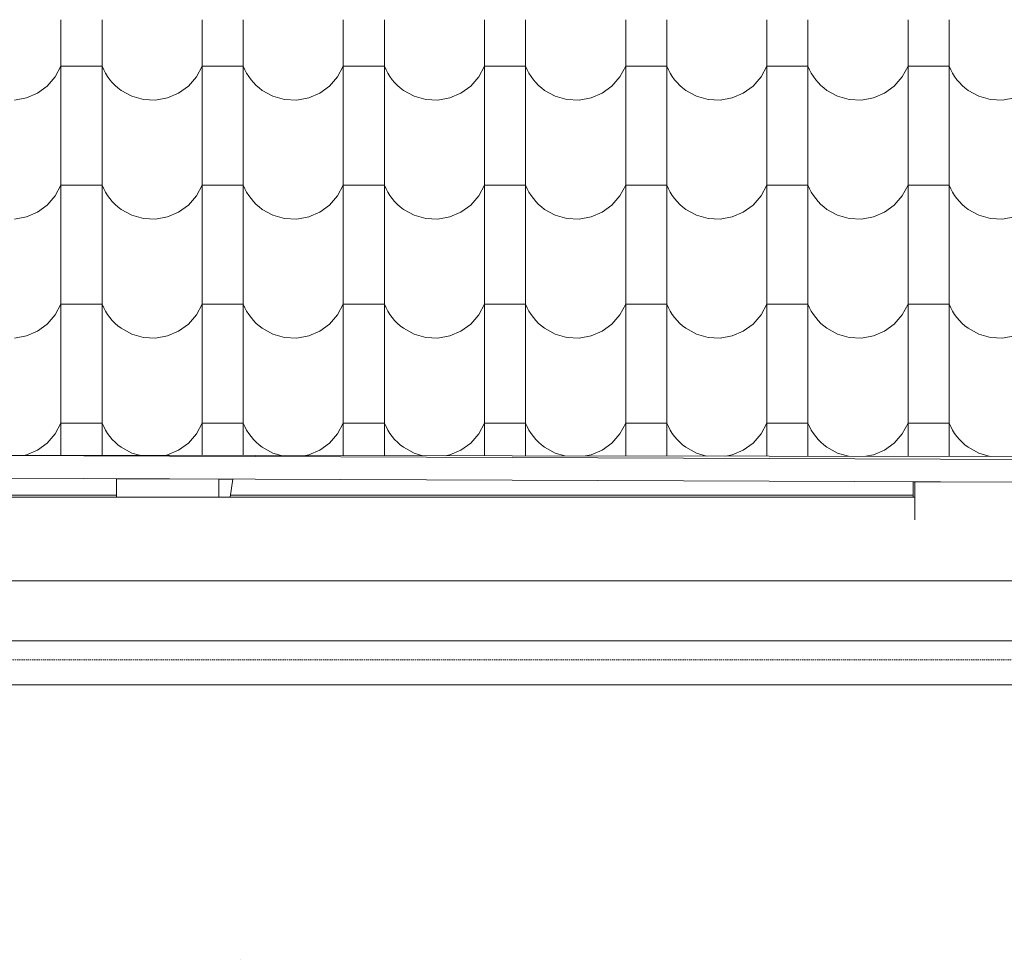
# Model space of a CAD drawing. Header units: millimetres. Extents: x -20699 to 32021, y -4298 to 11971.
# Tile 5 of 74: x -18077 to -16926, y 6480 to 7578. Entities that reach past the tile are written whole.
import ezdxf

# ---------------------------------------------------------------- set-up
doc = ezdxf.new("R2010")
doc.units = ezdxf.units.MM
doc.header["$MEASUREMENT"] = 0
doc.linetypes.add('Wipeout_Contour', pattern=[1000, 0, -1000])
doc.linetypes.add('Čárkovaná S', pattern=[2.5, 1.5, -1])
for name, color, linetype in [('A-A_1_2D prvky - obecné', 7, 'Continuous'), ('A-A_1_Bourané_Konstrukce - krov', 7, 'Continuous'), ('A-A_1_Bourané_Konstrukce - nosné', 7, 'Continuous'), ('A-A_1_Bourané_Konstrukce - střechy a skořepiny', 7, 'Continuous'), ('A-A_1_Bourané_Výplně - Povrchové', 7, 'Continuous'), ('A-A_1_Konstrukce - střechy a skořepiny', 7, 'Continuous')]:
    doc.layers.add(name, color=color, linetype=linetype)

# ---------------------------------------------------------------- blocks, each defined once
blk = doc.blocks.new('*X1', base_point=(-21954.7, -8431.5))
at = {"layer": 'A-A_1_Bourané_Výplně - Povrchové', "color": 251, "linetype": 'Continuous', "lineweight": 20, "true_color": 0x6a6a6a}
for p, q in [((-18028.9, 7577.5), (-18028.9, 7439)), ((-17980.9, 7577.5), (-17980.9, 7439)), ((-17863.9, 7577.5), (-17863.9, 7439)), ((-17815.9, 7577.5), (-17815.9, 7439)), ((-17698.9, 7577.5), (-17698.9, 7439)), ((-17650.9, 7577.5), (-17650.9, 7439)), ((-17533.9, 7577.5), (-17533.9, 7439)), ((-17485.9, 7577.5), (-17485.9, 7439)), ((-17368.9, 7577.5), (-17368.9, 7439)), ((-17320.9, 7577.5), (-17320.9, 7439)), ((-17203.9, 7577.5), (-17203.9, 7439)), ((-17155.9, 7577.5), (-17155.9, 7439)), ((-17038.9, 7577.5), (-17038.9, 7439)), ((-16990.9, 7577.5), (-16990.9, 7439)), ((-18035.6, 7511), (-18028.9, 7523.5)), ((-18004.9, 7523.5), (-18028.9, 7523.5)), ((-17980.9, 7523.5), (-18004.9, 7523.5)), ((-17980.9, 7523.5), (-17979, 7519.3)), ((-17979, 7519.3), (-17976.9, 7515.3)), ((-17976.9, 7515.3), (-17974.5, 7511.4)), ((-17870.6, 7511), (-17863.9, 7523.5)), ((-17839.9, 7523.5), (-17863.9, 7523.5)), ((-17815.9, 7523.5), (-17839.9, 7523.5)), ((-17815.9, 7523.5), (-17814, 7519.3)), ((-17814, 7519.3), (-17811.9, 7515.3)), ((-17811.9, 7515.3), (-17809.5, 7511.4)), ((-17705.6, 7511), (-17698.9, 7523.5)), ((-17674.9, 7523.5), (-17698.9, 7523.5)), ((-17650.9, 7523.5), (-17674.9, 7523.5)), ((-17650.9, 7523.5), (-17649, 7519.3)), ((-17649, 7519.3), (-17646.9, 7515.3)), ((-17646.9, 7515.3), (-17644.5, 7511.4)), ((-17540.6, 7511), (-17533.9, 7523.5)), ((-17509.9, 7523.5), (-17533.9, 7523.5)), ((-17485.9, 7523.5), (-17509.9, 7523.5)), ((-17485.9, 7523.5), (-17484, 7519.3)), ((-17484, 7519.3), (-17481.9, 7515.3)), ((-17481.9, 7515.3), (-17479.5, 7511.4)), ((-17375.6, 7511), (-17368.9, 7523.5)), ((-17344.9, 7523.5), (-17368.9, 7523.5)), ((-17320.9, 7523.5), (-17344.9, 7523.5)), ((-17320.9, 7523.5), (-17319, 7519.3)), ((-17319, 7519.3), (-17316.9, 7515.3)), ((-17316.9, 7515.3), (-17314.5, 7511.4)), ((-17210.6, 7511), (-17203.9, 7523.5)), ((-17179.9, 7523.5), (-17203.9, 7523.5)), ((-17155.9, 7523.5), (-17179.9, 7523.5)), ((-17155.9, 7523.5), (-17154, 7519.3)), ((-17154, 7519.3), (-17151.9, 7515.3)), ((-17151.9, 7515.3), (-17149.5, 7511.4)), ((-17045.6, 7511), (-17038.9, 7523.5)), ((-17014.9, 7523.5), (-17038.9, 7523.5)), ((-16990.9, 7523.5), (-17014.9, 7523.5)), ((-16990.9, 7523.5), (-16989, 7519.3)), ((-16989, 7519.3), (-16986.9, 7515.3)), ((-16986.9, 7515.3), (-16984.5, 7511.4)), ((-18044.9, 7500.2), (-18035.6, 7511)), ((-17974.5, 7511.4), (-17971.8, 7507.7)), ((-17971.8, 7507.7), (-17968.9, 7504.3)), ((-17968.9, 7504.3), (-17965.7, 7501)), ((-17879.9, 7500.2), (-17870.6, 7511)), ((-17809.5, 7511.4), (-17806.8, 7507.7)), ((-17806.8, 7507.7), (-17803.9, 7504.3)), ((-17803.9, 7504.3), (-17800.7, 7501)), ((-17714.9, 7500.2), (-17705.6, 7511)), ((-17644.5, 7511.4), (-17641.8, 7507.7)), ((-17641.8, 7507.7), (-17638.9, 7504.3)), ((-17638.9, 7504.3), (-17635.7, 7501)), ((-17549.9, 7500.2), (-17540.6, 7511)), ((-17479.5, 7511.4), (-17476.8, 7507.7)), ((-17476.8, 7507.7), (-17473.9, 7504.3)), ((-17473.9, 7504.3), (-17470.7, 7501)), ((-17384.9, 7500.2), (-17375.6, 7511)), ((-17314.5, 7511.4), (-17311.8, 7507.7)), ((-17311.8, 7507.7), (-17308.9, 7504.3)), ((-17308.9, 7504.3), (-17305.7, 7501)), ((-17219.9, 7500.2), (-17210.6, 7511)), ((-17149.5, 7511.4), (-17146.8, 7507.7)), ((-17146.8, 7507.7), (-17143.9, 7504.3)), ((-17143.9, 7504.3), (-17140.7, 7501)), ((-17054.9, 7500.2), (-17045.6, 7511)), ((-16984.5, 7511.4), (-16981.8, 7507.7)), ((-16981.8, 7507.7), (-16978.9, 7504.3)), ((-16978.9, 7504.3), (-16975.7, 7501)), ((-18069.4, 7486.3), (-18056.4, 7491.9)), ((-18056.4, 7491.9), (-18044.9, 7500.2)), ((-17965.7, 7501), (-17962.3, 7498)), ((-17962.3, 7498), (-17958.7, 7495.2)), ((-17958.7, 7495.2), (-17946.2, 7488.4)), ((-17904.4, 7486.3), (-17891.4, 7491.9)), ((-17891.4, 7491.9), (-17879.9, 7500.2)), ((-17800.7, 7501), (-17797.3, 7498)), ((-17797.3, 7498), (-17793.7, 7495.2)), ((-17793.7, 7495.2), (-17781.2, 7488.4)), ((-17739.4, 7486.3), (-17726.4, 7491.9)), ((-17726.4, 7491.9), (-17714.9, 7500.2)), ((-17635.7, 7501), (-17632.3, 7498)), ((-17632.3, 7498), (-17628.7, 7495.2)), ((-17628.7, 7495.2), (-17616.2, 7488.4)), ((-17574.4, 7486.3), (-17561.4, 7491.9)), ((-17561.4, 7491.9), (-17549.9, 7500.2)), ((-17470.7, 7501), (-17467.3, 7498)), ((-17467.3, 7498), (-17463.7, 7495.2)), ((-17463.7, 7495.2), (-17451.2, 7488.4)), ((-17409.4, 7486.3), (-17396.4, 7491.9)), ((-17396.4, 7491.9), (-17384.9, 7500.2)), ((-17305.7, 7501), (-17302.3, 7498)), ((-17302.3, 7498), (-17298.7, 7495.2)), ((-17298.7, 7495.2), (-17286.2, 7488.4)), ((-17244.4, 7486.3), (-17231.4, 7491.9)), ((-17231.4, 7491.9), (-17219.9, 7500.2)), ((-17140.7, 7501), (-17137.3, 7498)), ((-17137.3, 7498), (-17133.7, 7495.2)), ((-17133.7, 7495.2), (-17121.2, 7488.4)), ((-17079.4, 7486.3), (-17066.4, 7491.9)), ((-17066.4, 7491.9), (-17054.9, 7500.2)), ((-16975.7, 7501), (-16972.3, 7498)), ((-16972.3, 7498), (-16968.7, 7495.2)), ((-16968.7, 7495.2), (-16956.2, 7488.4)), ((-18083.4, 7483.8), (-18069.4, 7486.3)), ((-17946.2, 7488.4), (-17932.6, 7484.5)), ((-17932.6, 7484.5), (-17918.4, 7483.8)), ((-17918.4, 7483.8), (-17904.4, 7486.3)), ((-17781.2, 7488.4), (-17767.6, 7484.5)), ((-17767.6, 7484.5), (-17753.4, 7483.8)), ((-17753.4, 7483.8), (-17739.4, 7486.3)), ((-17616.2, 7488.4), (-17602.6, 7484.5)), ((-17602.6, 7484.5), (-17588.4, 7483.8)), ((-17588.4, 7483.8), (-17574.4, 7486.3)), ((-17451.2, 7488.4), (-17437.6, 7484.5)), ((-17437.6, 7484.5), (-17423.4, 7483.8)), ((-17423.4, 7483.8), (-17409.4, 7486.3)), ((-17286.2, 7488.4), (-17272.6, 7484.5)), ((-17272.6, 7484.5), (-17258.4, 7483.8)), ((-17258.4, 7483.8), (-17244.4, 7486.3)), ((-17121.2, 7488.4), (-17107.6, 7484.5)), ((-17107.6, 7484.5), (-17093.4, 7483.8)), ((-17093.4, 7483.8), (-17079.4, 7486.3)), ((-16956.2, 7488.4), (-16942.6, 7484.5)), ((-16942.6, 7484.5), (-16928.4, 7483.8)), ((-16928.4, 7483.8), (-16914.4, 7486.3)), ((-18028.9, 7438.5), (-18028.9, 7300)), ((-17980.9, 7438.5), (-17980.9, 7300)), ((-17863.9, 7438.5), (-17863.9, 7300)), ((-17815.9, 7438.5), (-17815.9, 7300)), ((-17698.9, 7438.5), (-17698.9, 7300)), ((-17650.9, 7438.5), (-17650.9, 7300)), ((-17533.9, 7438.5), (-17533.9, 7300)), ((-17485.9, 7438.5), (-17485.9, 7300)), ((-17368.9, 7438.5), (-17368.9, 7300)), ((-17320.9, 7438.5), (-17320.9, 7300)), ((-17203.9, 7438.5), (-17203.9, 7300)), ((-17155.9, 7438.5), (-17155.9, 7300)), ((-17038.9, 7438.5), (-17038.9, 7300)), ((-16990.9, 7438.5), (-16990.9, 7300)), ((-18035.6, 7372), (-18028.9, 7384.5)), ((-18004.9, 7384.5), (-18028.9, 7384.5)), ((-17980.9, 7384.5), (-18004.9, 7384.5)), ((-17980.9, 7384.5), (-17979, 7380.3)), ((-17979, 7380.3), (-17976.9, 7376.3)), ((-17870.6, 7372), (-17863.9, 7384.5)), ((-17839.9, 7384.5), (-17863.9, 7384.5)), ((-17815.9, 7384.5), (-17839.9, 7384.5)), ((-17815.9, 7384.5), (-17814, 7380.3)), ((-17814, 7380.3), (-17811.9, 7376.3)), ((-17705.6, 7372), (-17698.9, 7384.5)), ((-17674.9, 7384.5), (-17698.9, 7384.5)), ((-17650.9, 7384.5), (-17674.9, 7384.5)), ((-17650.9, 7384.5), (-17649, 7380.3)), ((-17649, 7380.3), (-17646.9, 7376.3)), ((-17540.6, 7372), (-17533.9, 7384.5)), ((-17509.9, 7384.5), (-17533.9, 7384.5)), ((-17485.9, 7384.5), (-17509.9, 7384.5)), ((-17485.9, 7384.5), (-17484, 7380.3)), ((-17484, 7380.3), (-17481.9, 7376.3)), ((-17375.6, 7372), (-17368.9, 7384.5)), ((-17344.9, 7384.5), (-17368.9, 7384.5)), ((-17320.9, 7384.5), (-17344.9, 7384.5)), ((-17320.9, 7384.5), (-17319, 7380.3)), ((-17319, 7380.3), (-17316.9, 7376.3)), ((-17210.6, 7372), (-17203.9, 7384.5)), ((-17179.9, 7384.5), (-17203.9, 7384.5)), ((-17155.9, 7384.5), (-17179.9, 7384.5)), ((-17155.9, 7384.5), (-17154, 7380.3)), ((-17154, 7380.3), (-17151.9, 7376.3)), ((-17045.6, 7372), (-17038.9, 7384.5)), ((-17014.9, 7384.5), (-17038.9, 7384.5)), ((-16990.9, 7384.5), (-17014.9, 7384.5)), ((-16990.9, 7384.5), (-16989, 7380.3)), ((-16989, 7380.3), (-16986.9, 7376.3)), ((-18044.9, 7361.2), (-18035.6, 7372)), ((-17976.9, 7376.3), (-17974.5, 7372.4)), ((-17974.5, 7372.4), (-17971.8, 7368.7)), ((-17971.8, 7368.7), (-17968.9, 7365.3)), ((-17968.9, 7365.3), (-17965.7, 7362)), ((-17879.9, 7361.2), (-17870.6, 7372)), ((-17811.9, 7376.3), (-17809.5, 7372.4)), ((-17809.5, 7372.4), (-17806.8, 7368.7)), ((-17806.8, 7368.7), (-17803.9, 7365.3)), ((-17803.9, 7365.3), (-17800.7, 7362)), ((-17714.9, 7361.2), (-17705.6, 7372)), ((-17646.9, 7376.3), (-17644.5, 7372.4)), ((-17644.5, 7372.4), (-17641.8, 7368.7)), ((-17641.8, 7368.7), (-17638.9, 7365.3)), ((-17638.9, 7365.3), (-17635.7, 7362)), ((-17549.9, 7361.2), (-17540.6, 7372)), ((-17481.9, 7376.3), (-17479.5, 7372.4)), ((-17479.5, 7372.4), (-17476.8, 7368.7)), ((-17476.8, 7368.7), (-17473.9, 7365.3)), ((-17473.9, 7365.3), (-17470.7, 7362)), ((-17384.9, 7361.2), (-17375.6, 7372)), ((-17316.9, 7376.3), (-17314.5, 7372.4)), ((-17314.5, 7372.4), (-17311.8, 7368.7)), ((-17311.8, 7368.7), (-17308.9, 7365.3)), ((-17308.9, 7365.3), (-17305.7, 7362)), ((-17219.9, 7361.2), (-17210.6, 7372)), ((-17151.9, 7376.3), (-17149.5, 7372.4)), ((-17149.5, 7372.4), (-17146.8, 7368.7)), ((-17146.8, 7368.7), (-17143.9, 7365.3)), ((-17143.9, 7365.3), (-17140.7, 7362)), ((-17054.9, 7361.2), (-17045.6, 7372)), ((-16986.9, 7376.3), (-16984.5, 7372.4)), ((-16984.5, 7372.4), (-16981.8, 7368.7)), ((-16981.8, 7368.7), (-16978.9, 7365.3)), ((-16978.9, 7365.3), (-16975.7, 7362)), ((-18056.4, 7352.9), (-18044.9, 7361.2)), ((-17965.7, 7362), (-17962.3, 7359)), ((-17962.3, 7359), (-17958.7, 7356.2)), ((-17958.7, 7356.2), (-17946.2, 7349.4)), ((-17891.4, 7352.9), (-17879.9, 7361.2)), ((-17800.7, 7362), (-17797.3, 7359)), ((-17797.3, 7359), (-17793.7, 7356.2)), ((-17793.7, 7356.2), (-17781.2, 7349.4)), ((-17726.4, 7352.9), (-17714.9, 7361.2)), ((-17635.7, 7362), (-17632.3, 7359)), ((-17632.3, 7359), (-17628.7, 7356.2)), ((-17628.7, 7356.2), (-17616.2, 7349.4)), ((-17561.4, 7352.9), (-17549.9, 7361.2)), ((-17470.7, 7362), (-17467.3, 7359)), ((-17467.3, 7359), (-17463.7, 7356.2)), ((-17463.7, 7356.2), (-17451.2, 7349.4)), ((-17396.4, 7352.9), (-17384.9, 7361.2)), ((-17305.7, 7362), (-17302.3, 7359)), ((-17302.3, 7359), (-17298.7, 7356.2)), ((-17298.7, 7356.2), (-17286.2, 7349.4)), ((-17231.4, 7352.9), (-17219.9, 7361.2)), ((-17140.7, 7362), (-17137.3, 7359)), ((-17137.3, 7359), (-17133.7, 7356.2)), ((-17133.7, 7356.2), (-17121.2, 7349.4)), ((-17066.4, 7352.9), (-17054.9, 7361.2)), ((-16975.7, 7362), (-16972.3, 7359)), ((-16972.3, 7359), (-16968.7, 7356.2)), ((-16968.7, 7356.2), (-16956.2, 7349.4)), ((-18083.4, 7344.8), (-18069.4, 7347.3)), ((-18069.4, 7347.3), (-18056.4, 7352.9)), ((-17946.2, 7349.4), (-17932.6, 7345.5)), ((-17932.6, 7345.5), (-17918.4, 7344.8)), ((-17918.4, 7344.8), (-17904.4, 7347.3)), ((-17904.4, 7347.3), (-17891.4, 7352.9)), ((-17781.2, 7349.4), (-17767.6, 7345.5)), ((-17767.6, 7345.5), (-17753.4, 7344.8)), ((-17753.4, 7344.8), (-17739.4, 7347.3)), ((-17739.4, 7347.3), (-17726.4, 7352.9)), ((-17616.2, 7349.4), (-17602.6, 7345.5)), ((-17602.6, 7345.5), (-17588.4, 7344.8)), ((-17588.4, 7344.8), (-17574.4, 7347.3)), ((-17574.4, 7347.3), (-17561.4, 7352.9)), ((-17451.2, 7349.4), (-17437.6, 7345.5)), ((-17437.6, 7345.5), (-17423.4, 7344.8)), ((-17423.4, 7344.8), (-17409.4, 7347.3)), ((-17409.4, 7347.3), (-17396.4, 7352.9)), ((-17286.2, 7349.4), (-17272.6, 7345.5)), ((-17272.6, 7345.5), (-17258.4, 7344.8)), ((-17258.4, 7344.8), (-17244.4, 7347.3)), ((-17244.4, 7347.3), (-17231.4, 7352.9)), ((-17121.2, 7349.4), (-17107.6, 7345.5)), ((-17107.6, 7345.5), (-17093.4, 7344.8)), ((-17093.4, 7344.8), (-17079.4, 7347.3)), ((-17079.4, 7347.3), (-17066.4, 7352.9)), ((-16956.2, 7349.4), (-16942.6, 7345.5)), ((-16942.6, 7345.5), (-16928.4, 7344.8)), ((-16928.4, 7344.8), (-16914.4, 7347.3)), ((-18028.9, 7299.5), (-18028.9, 7161)), ((-17980.9, 7299.5), (-17980.9, 7161)), ((-17863.9, 7299.5), (-17863.9, 7161)), ((-17815.9, 7299.5), (-17815.9, 7161)), ((-17698.9, 7299.5), (-17698.9, 7161)), ((-17650.9, 7299.5), (-17650.9, 7161)), ((-17533.9, 7299.5), (-17533.9, 7161)), ((-17485.9, 7299.5), (-17485.9, 7161)), ((-17368.9, 7299.5), (-17368.9, 7161)), ((-17320.9, 7299.5), (-17320.9, 7161)), ((-17203.9, 7299.5), (-17203.9, 7161)), ((-17155.9, 7299.5), (-17155.9, 7161)), ((-17038.9, 7299.5), (-17038.9, 7161)), ((-16990.9, 7299.5), (-16990.9, 7161)), ((-18035.6, 7233), (-18028.9, 7245.5)), ((-18004.9, 7245.5), (-18028.9, 7245.5)), ((-17980.9, 7245.5), (-18004.9, 7245.5)), ((-17980.9, 7245.5), (-17979, 7241.3)), ((-17979, 7241.3), (-17976.9, 7237.3)), ((-17870.6, 7233), (-17863.9, 7245.5)), ((-17839.9, 7245.5), (-17863.9, 7245.5)), ((-17815.9, 7245.5), (-17839.9, 7245.5)), ((-17815.9, 7245.5), (-17814, 7241.3)), ((-17814, 7241.3), (-17811.9, 7237.3)), ((-17705.6, 7233), (-17698.9, 7245.5)), ((-17674.9, 7245.5), (-17698.9, 7245.5)), ((-17650.9, 7245.5), (-17674.9, 7245.5)), ((-17650.9, 7245.5), (-17649, 7241.3)), ((-17649, 7241.3), (-17646.9, 7237.3)), ((-17540.6, 7233), (-17533.9, 7245.5)), ((-17509.9, 7245.5), (-17533.9, 7245.5)), ((-17485.9, 7245.5), (-17509.9, 7245.5)), ((-17485.9, 7245.5), (-17484, 7241.3)), ((-17484, 7241.3), (-17481.9, 7237.3)), ((-17375.6, 7233), (-17368.9, 7245.5)), ((-17344.9, 7245.5), (-17368.9, 7245.5)), ((-17320.9, 7245.5), (-17344.9, 7245.5)), ((-17320.9, 7245.5), (-17319, 7241.3)), ((-17319, 7241.3), (-17316.9, 7237.3)), ((-17210.6, 7233), (-17203.9, 7245.5)), ((-17179.9, 7245.5), (-17203.9, 7245.5)), ((-17155.9, 7245.5), (-17179.9, 7245.5)), ((-17155.9, 7245.5), (-17154, 7241.3)), ((-17154, 7241.3), (-17151.9, 7237.3)), ((-17045.6, 7233), (-17038.9, 7245.5)), ((-17014.9, 7245.5), (-17038.9, 7245.5)), ((-16990.9, 7245.5), (-17014.9, 7245.5)), ((-16990.9, 7245.5), (-16989, 7241.3)), ((-16989, 7241.3), (-16986.9, 7237.3)), ((-18044.9, 7222.2), (-18035.6, 7233)), ((-17976.9, 7237.3), (-17974.5, 7233.4)), ((-17974.5, 7233.4), (-17971.8, 7229.7)), ((-17971.8, 7229.7), (-17968.9, 7226.3)), ((-17879.9, 7222.2), (-17870.6, 7233)), ((-17811.9, 7237.3), (-17809.5, 7233.4)), ((-17809.5, 7233.4), (-17806.8, 7229.7)), ((-17806.8, 7229.7), (-17803.9, 7226.3)), ((-17714.9, 7222.2), (-17705.6, 7233)), ((-17646.9, 7237.3), (-17644.5, 7233.4)), ((-17644.5, 7233.4), (-17641.8, 7229.7)), ((-17641.8, 7229.7), (-17638.9, 7226.3)), ((-17549.9, 7222.2), (-17540.6, 7233)), ((-17481.9, 7237.3), (-17479.5, 7233.4)), ((-17479.5, 7233.4), (-17476.8, 7229.7)), ((-17476.8, 7229.7), (-17473.9, 7226.3)), ((-17384.9, 7222.2), (-17375.6, 7233)), ((-17316.9, 7237.3), (-17314.5, 7233.4)), ((-17314.5, 7233.4), (-17311.8, 7229.7)), ((-17311.8, 7229.7), (-17308.9, 7226.3)), ((-17219.9, 7222.2), (-17210.6, 7233)), ((-17151.9, 7237.3), (-17149.5, 7233.4)), ((-17149.5, 7233.4), (-17146.8, 7229.7)), ((-17146.8, 7229.7), (-17143.9, 7226.3)), ((-17054.9, 7222.2), (-17045.6, 7233)), ((-16986.9, 7237.3), (-16984.5, 7233.4)), ((-16984.5, 7233.4), (-16981.8, 7229.7)), ((-16981.8, 7229.7), (-16978.9, 7226.3)), ((-18056.4, 7213.9), (-18044.9, 7222.2)), ((-17968.9, 7226.3), (-17965.7, 7223)), ((-17965.7, 7223), (-17962.3, 7220)), ((-17962.3, 7220), (-17958.7, 7217.2)), ((-17958.7, 7217.2), (-17946.2, 7210.4)), ((-17891.4, 7213.9), (-17879.9, 7222.2)), ((-17803.9, 7226.3), (-17800.7, 7223)), ((-17800.7, 7223), (-17797.3, 7220)), ((-17797.3, 7220), (-17793.7, 7217.2)), ((-17793.7, 7217.2), (-17781.2, 7210.4)), ((-17726.4, 7213.9), (-17714.9, 7222.2)), ((-17638.9, 7226.3), (-17635.7, 7223)), ((-17635.7, 7223), (-17632.3, 7220)), ((-17632.3, 7220), (-17628.7, 7217.2)), ((-17628.7, 7217.2), (-17616.2, 7210.4)), ((-17561.4, 7213.9), (-17549.9, 7222.2)), ((-17473.9, 7226.3), (-17470.7, 7223)), ((-17470.7, 7223), (-17467.3, 7220)), ((-17467.3, 7220), (-17463.7, 7217.2)), ((-17463.7, 7217.2), (-17451.2, 7210.4)), ((-17396.4, 7213.9), (-17384.9, 7222.2)), ((-17308.9, 7226.3), (-17305.7, 7223)), ((-17305.7, 7223), (-17302.3, 7220)), ((-17302.3, 7220), (-17298.7, 7217.2)), ((-17298.7, 7217.2), (-17286.2, 7210.4)), ((-17231.4, 7213.9), (-17219.9, 7222.2)), ((-17143.9, 7226.3), (-17140.7, 7223)), ((-17140.7, 7223), (-17137.3, 7220)), ((-17137.3, 7220), (-17133.7, 7217.2)), ((-17133.7, 7217.2), (-17121.2, 7210.4)), ((-17066.4, 7213.9), (-17054.9, 7222.2)), ((-16978.9, 7226.3), (-16975.7, 7223)), ((-16975.7, 7223), (-16972.3, 7220)), ((-16972.3, 7220), (-16968.7, 7217.2)), ((-16968.7, 7217.2), (-16956.2, 7210.4)), ((-18083.4, 7205.8), (-18069.4, 7208.3)), ((-18069.4, 7208.3), (-18056.4, 7213.9)), ((-17946.2, 7210.4), (-17932.6, 7206.5)), ((-17932.6, 7206.5), (-17918.4, 7205.8)), ((-17918.4, 7205.8), (-17904.4, 7208.3)), ((-17904.4, 7208.3), (-17891.4, 7213.9)), ((-17781.2, 7210.4), (-17767.6, 7206.5)), ((-17767.6, 7206.5), (-17753.4, 7205.8)), ((-17753.4, 7205.8), (-17739.4, 7208.3)), ((-17739.4, 7208.3), (-17726.4, 7213.9)), ((-17616.2, 7210.4), (-17602.6, 7206.5)), ((-17602.6, 7206.5), (-17588.4, 7205.8)), ((-17588.4, 7205.8), (-17574.4, 7208.3)), ((-17574.4, 7208.3), (-17561.4, 7213.9)), ((-17451.2, 7210.4), (-17437.6, 7206.5)), ((-17437.6, 7206.5), (-17423.4, 7205.8)), ((-17423.4, 7205.8), (-17409.4, 7208.3)), ((-17409.4, 7208.3), (-17396.4, 7213.9)), ((-17286.2, 7210.4), (-17272.6, 7206.5)), ((-17272.6, 7206.5), (-17258.4, 7205.8)), ((-17258.4, 7205.8), (-17244.4, 7208.3)), ((-17244.4, 7208.3), (-17231.4, 7213.9)), ((-17121.2, 7210.4), (-17107.6, 7206.5)), ((-17107.6, 7206.5), (-17093.4, 7205.8)), ((-17093.4, 7205.8), (-17079.4, 7208.3)), ((-17079.4, 7208.3), (-17066.4, 7213.9)), ((-16956.2, 7210.4), (-16942.6, 7206.5)), ((-16942.6, 7206.5), (-16928.4, 7205.8)), ((-16928.4, 7205.8), (-16914.4, 7208.3)), ((-18028.9, 7160.5), (-18028.9, 7069)), ((-17980.9, 7160.5), (-17980.9, 7068.9)), ((-17863.9, 7160.5), (-17863.9, 7068.8)), ((-17815.9, 7160.5), (-17815.9, 7068.7)), ((-17698.9, 7160.5), (-17698.9, 7068.6)), ((-17650.9, 7160.5), (-17650.9, 7068.5)), ((-17533.9, 7160.5), (-17533.9, 7068.3)), ((-17485.9, 7160.5), (-17485.9, 7068.3)), ((-17368.9, 7160.5), (-17368.9, 7068.1)), ((-17320.9, 7160.5), (-17320.9, 7068.1)), ((-17203.9, 7160.5), (-17203.9, 7067.9)), ((-17155.9, 7160.5), (-17155.9, 7067.9)), ((-17038.9, 7160.5), (-17038.9, 7067.7)), ((-16990.9, 7160.5), (-16990.9, 7067.6)), ((-18035.6, 7094), (-18028.9, 7106.5)), ((-18004.9, 7106.5), (-18028.9, 7106.5)), ((-17980.9, 7106.5), (-18004.9, 7106.5)), ((-17980.9, 7106.5), (-17979, 7102.3)), ((-17979, 7102.3), (-17976.9, 7098.3)), ((-17870.6, 7094), (-17863.9, 7106.5)), ((-17839.9, 7106.5), (-17863.9, 7106.5)), ((-17815.9, 7106.5), (-17839.9, 7106.5)), ((-17815.9, 7106.5), (-17814, 7102.3)), ((-17814, 7102.3), (-17811.9, 7098.3)), ((-17705.6, 7094), (-17698.9, 7106.5)), ((-17674.9, 7106.5), (-17698.9, 7106.5)), ((-17650.9, 7106.5), (-17674.9, 7106.5)), ((-17650.9, 7106.5), (-17649, 7102.3)), ((-17649, 7102.3), (-17646.9, 7098.3)), ((-17540.6, 7094), (-17533.9, 7106.5)), ((-17509.9, 7106.5), (-17533.9, 7106.5)), ((-17485.9, 7106.5), (-17509.9, 7106.5)), ((-17485.9, 7106.5), (-17484, 7102.3)), ((-17484, 7102.3), (-17481.9, 7098.3)), ((-17375.6, 7094), (-17368.9, 7106.5)), ((-17344.9, 7106.5), (-17368.9, 7106.5)), ((-17320.9, 7106.5), (-17344.9, 7106.5)), ((-17320.9, 7106.5), (-17319, 7102.3)), ((-17319, 7102.3), (-17316.9, 7098.3)), ((-17210.6, 7094), (-17203.9, 7106.5)), ((-17179.9, 7106.5), (-17203.9, 7106.5)), ((-17155.9, 7106.5), (-17179.9, 7106.5)), ((-17155.9, 7106.5), (-17154, 7102.3)), ((-17154, 7102.3), (-17151.9, 7098.3)), ((-17045.6, 7094), (-17038.9, 7106.5)), ((-17014.9, 7106.5), (-17038.9, 7106.5)), ((-16990.9, 7106.5), (-17014.9, 7106.5)), ((-16990.9, 7106.5), (-16989, 7102.3)), ((-16989, 7102.3), (-16986.9, 7098.3)), ((-18044.9, 7083.2), (-18035.6, 7094)), ((-17976.9, 7098.3), (-17974.5, 7094.4)), ((-17974.5, 7094.4), (-17971.8, 7090.7)), ((-17971.8, 7090.7), (-17968.9, 7087.3)), ((-17879.9, 7083.2), (-17870.6, 7094)), ((-17811.9, 7098.3), (-17809.5, 7094.4)), ((-17809.5, 7094.4), (-17806.8, 7090.7)), ((-17806.8, 7090.7), (-17803.9, 7087.3)), ((-17714.9, 7083.2), (-17705.6, 7094)), ((-17646.9, 7098.3), (-17644.5, 7094.4)), ((-17644.5, 7094.4), (-17641.8, 7090.7)), ((-17641.8, 7090.7), (-17638.9, 7087.3)), ((-17549.9, 7083.2), (-17540.6, 7094)), ((-17481.9, 7098.3), (-17479.5, 7094.4)), ((-17479.5, 7094.4), (-17476.8, 7090.7)), ((-17476.8, 7090.7), (-17473.9, 7087.3)), ((-17384.9, 7083.2), (-17375.6, 7094)), ((-17316.9, 7098.3), (-17314.5, 7094.4)), ((-17314.5, 7094.4), (-17311.8, 7090.7)), ((-17311.8, 7090.7), (-17308.9, 7087.3)), ((-17219.9, 7083.2), (-17210.6, 7094)), ((-17151.9, 7098.3), (-17149.5, 7094.4)), ((-17149.5, 7094.4), (-17146.8, 7090.7)), ((-17146.8, 7090.7), (-17143.9, 7087.3)), ((-17054.9, 7083.2), (-17045.6, 7094)), ((-16986.9, 7098.3), (-16984.5, 7094.4)), ((-16984.5, 7094.4), (-16981.8, 7090.7)), ((-16981.8, 7090.7), (-16978.9, 7087.3)), ((-18056.4, 7074.9), (-18044.9, 7083.2)), ((-17968.9, 7087.3), (-17965.7, 7084)), ((-17965.7, 7084), (-17962.3, 7081)), ((-17962.3, 7081), (-17958.7, 7078.2)), ((-17958.7, 7078.2), (-17946.2, 7071.4)), ((-17891.4, 7074.9), (-17879.9, 7083.2)), ((-17803.9, 7087.3), (-17800.7, 7084)), ((-17800.7, 7084), (-17797.3, 7081)), ((-17797.3, 7081), (-17793.7, 7078.2)), ((-17793.7, 7078.2), (-17781.2, 7071.4)), ((-17726.4, 7074.9), (-17714.9, 7083.2)), ((-17638.9, 7087.3), (-17635.7, 7084)), ((-17635.7, 7084), (-17632.3, 7081)), ((-17632.3, 7081), (-17628.7, 7078.2)), ((-17628.7, 7078.2), (-17616.2, 7071.4)), ((-17561.4, 7074.9), (-17549.9, 7083.2)), ((-17473.9, 7087.3), (-17470.7, 7084)), ((-17470.7, 7084), (-17467.3, 7081)), ((-17467.3, 7081), (-17463.7, 7078.2)), ((-17463.7, 7078.2), (-17451.2, 7071.4)), ((-17396.4, 7074.9), (-17384.9, 7083.2)), ((-17308.9, 7087.3), (-17305.7, 7084)), ((-17305.7, 7084), (-17302.3, 7081)), ((-17302.3, 7081), (-17298.7, 7078.2)), ((-17298.7, 7078.2), (-17286.2, 7071.4)), ((-17231.4, 7074.9), (-17219.9, 7083.2)), ((-17143.9, 7087.3), (-17140.7, 7084)), ((-17140.7, 7084), (-17137.3, 7081)), ((-17137.3, 7081), (-17133.7, 7078.2)), ((-17133.7, 7078.2), (-17121.2, 7071.4)), ((-17066.4, 7074.9), (-17054.9, 7083.2)), ((-16978.9, 7087.3), (-16975.7, 7084)), ((-16975.7, 7084), (-16972.3, 7081)), ((-16972.3, 7081), (-16968.7, 7078.2)), ((-16968.7, 7078.2), (-16956.2, 7071.4)), ((-18070.9, 7069), (-18069.4, 7069.3)), ((-18069.4, 7069.3), (-18056.4, 7074.9)), ((-17946.2, 7071.4), (-17937.3, 7068.9)), ((-17907.1, 7068.8), (-17904.4, 7069.3)), ((-17904.4, 7069.3), (-17891.4, 7074.9)), ((-17781.2, 7071.4), (-17771.6, 7068.7)), ((-17743.3, 7068.6), (-17739.4, 7069.3)), ((-17739.4, 7069.3), (-17726.4, 7074.9)), ((-17616.2, 7071.4), (-17605.8, 7068.4)), ((-17579.5, 7068.4), (-17574.4, 7069.3)), ((-17574.4, 7069.3), (-17561.4, 7074.9)), ((-17451.2, 7071.4), (-17440, 7068.2)), ((-17415.7, 7068.2), (-17409.4, 7069.3)), ((-17409.4, 7069.3), (-17396.4, 7074.9)), ((-17286.2, 7071.4), (-17274.3, 7068)), ((-17251.9, 7068), (-17244.4, 7069.3)), ((-17244.4, 7069.3), (-17231.4, 7074.9)), ((-17121.2, 7071.4), (-17108.5, 7067.8)), ((-17088.1, 7067.8), (-17079.4, 7069.3)), ((-17079.4, 7069.3), (-17066.4, 7074.9)), ((-16956.2, 7071.4), (-16942.8, 7067.6))]:
    blk.add_line(p, q, dxfattribs=at)

msp = doc.modelspace()

# ---------------------------------------------------------------- linework, layer by layer
at = {"layer": 'A-A_1_2D prvky - obecné', "color": 254, "linetype": 'Čárkovaná S', "lineweight": 13}
msp.add_line((-18902.6, 6830), (-9430.7, 6830), dxfattribs=at)
at = {"layer": 'A-A_1_Bourané_Konstrukce - střechy a skořepiny', "color": 42, "linetype": 'Continuous', "lineweight": 13, "true_color": 0xe4ad2c}
for p, q in [((-19153.4, 7022.1), (-9820.5, 7022.1)), ((-19045.4, 6922.1), (-9612.2, 6922.1)), ((-9566.6, 6852), (-18829.1, 6852)), ((-9521.4, 6800.5), (-18825.5, 6800.5)), ((-9514.1, 6800.5), (-18819.4, 6800.5))]:
    msp.add_line(p, q, dxfattribs=at)
at = {"layer": 'A-A_1_Bourané_Konstrukce - střechy a skořepiny', "color": 42, "linetype": 'Wipeout_Contour', "lineweight": 13, "true_color": 0xe4ad2c}
for p, q in [((-9514.1, 6800.5), (-18819.3, 6800.5)), ((-18819.3, 6480), (-9473.9, 6480))]:
    msp.add_line(p, q, dxfattribs=at)
at = {"layer": 'A-A_1_Bourané_Konstrukce - střechy a skořepiny', "color": 42, "linetype": 'Continuous', "lineweight": 13, "true_color": 0xe4ad2c, "flags": 128}
msp.add_lwpolyline([(-18955.5, 7070.2), (-9632, 7058.1), (-4363.3, 10800.4), (-14369, 10800.4)], close=True, dxfattribs=at)

# ---------------------------------------------------------------- block references
at = {"layer": 'A-A_1_Konstrukce - střechy a skořepiny', "color": 9, "linetype": 'Continuous', "lineweight": 13}
msp.add_blockref('*X1', (-21954.7, -8431.5), dxfattribs=at)

# ---------------------------------------------------------------- next in the draw order: wipeouts: each hides what was drawn before it
at = {"color": 254, "linetype": 'Wipeout_Contour', "lineweight": 0, "ltscale": 76054.103744}
msp.add_wipeout([(-18316.9, 6993.3), (-17030.8, 6993.3), (-17030.8, 7020), (-18316.9, 7020)], dxfattribs=at).dxf.layer = 'A-A_1_Bourané_Výplně - Povrchové'

# ---------------------------------------------------------------- next in the draw order: wipeouts: each hides what was drawn before it
at = {"color": 254, "linetype": 'Wipeout_Contour', "lineweight": 0, "ltscale": 99983.809413}
msp.add_wipeout([(-9645.3, 7036.7), (-18937.5, 7071.8), (-18929, 7045.1), (-9602.4, 7009.9), (-9602.4, 7013), (-9636.4, 7013.5), (-9643.2, 7029.6)], dxfattribs=at).dxf.layer = 'A-A_1_Bourané_Výplně - Povrchové'

# ---------------------------------------------------------------- next in the draw order: wipeouts: each hides what was drawn before it
at = {"color": 254, "linetype": 'Wipeout_Contour', "lineweight": 0, "ltscale": 58162.935949}
msp.add_wipeout([(-16802.8, 8813.9), (-18937.5, 7071.8), (-16802.8, 8811.9)], dxfattribs=at).dxf.layer = 'A-A_1_Bourané_Výplně - Povrchové'
at = {"color": 254, "linetype": 'Wipeout_Contour', "lineweight": 0, "ltscale": 76689.923697}
msp.add_wipeout([(-17828, 7040.9), (-17844.4, 7041), (-17844.4, 7020), (-17831.1, 7020)], dxfattribs=at).dxf.layer = 'A-A_1_Bourané_Výplně - Povrchové'
at = {"color": 254, "linetype": 'Wipeout_Contour', "lineweight": 0, "ltscale": 73701.114006}
msp.add_wipeout([(-17030.8, 7037.9), (-17032.9, 7037.9), (-17032.9, 7020), (-17030.8, 7020)], dxfattribs=at).dxf.layer = 'A-A_1_Bourané_Výplně - Povrchové'

# ---------------------------------------------------------------- next in the draw order: linework, layer by layer
at = {"layer": 'A-A_1_Bourané_Konstrukce - krov', "color": 8, "linetype": 'Continuous', "lineweight": 13}
msp.add_line((-17831.1, 7020), (-17828, 7040.9), dxfattribs=at)

# ---------------------------------------------------------------- next in the draw order: wipeouts: each hides what was drawn before it
at = {"color": 254, "linetype": 'Wipeout_Contour', "lineweight": 0, "ltscale": 76940.776082}
msp.add_wipeout([(-17964.1, 7020), (-17844.4, 7020), (-17844.4, 7041), (-17964.1, 7041.4)], dxfattribs=at).dxf.layer = 'A-A_1_Bourané_Výplně - Povrchové'
at = {"color": 254, "linetype": 'Wipeout_Contour', "lineweight": 0, "ltscale": 73455.534253}
msp.add_wipeout([(-17030.8, 7037.9), (-17030.8, 6993.3), (-16911.2, 6993.3), (-16911.2, 7037.4)], dxfattribs=at).dxf.layer = 'A-A_1_Bourané_Výplně - Povrchové'

# ---------------------------------------------------------------- next in the draw order: linework, layer by layer
at = {"layer": 'A-A_1_Bourané_Konstrukce - krov', "color": 8, "linetype": 'Continuous', "lineweight": 13}
for p, q in [((-17964.1, 7041.4), (-17964.1, 7020)), ((-17844.4, 7020), (-17844.4, 7041)), ((-17032.9, 7037.9), (-17032.9, 7020)), ((-17030.8, 7037.9), (-17030.8, 6993.3)), ((-17964.1, 7020), (-17844.4, 7020)), ((-17831.1, 7020), (-17844.4, 7020)), ((-17032.9, 7020), (-17030.8, 7020))]:
    msp.add_line(p, q, dxfattribs=at)
at = {"layer": 'A-A_1_Bourané_Konstrukce - nosné', "color": 251, "linetype": 'Continuous', "lineweight": 20, "true_color": 0x6a6a6a}
for p, q in [((-18316.9, 7020), (-17964.1, 7020)), ((-17831.1, 7020), (-17032.9, 7020))]:
    msp.add_line(p, q, dxfattribs=at)
at = {"layer": 'A-A_1_Bourané_Konstrukce - střechy a skořepiny', "color": 251, "linetype": 'Continuous', "lineweight": 20, "true_color": 0x6a6a6a}
for p, q in [((-18937.5, 7071.8), (-9645.3, 7036.7)), ((-9602.4, 7009.9), (-18929, 7045.1))]:
    msp.add_line(p, q, dxfattribs=at)

doc.saveas('drawing.dxf')
